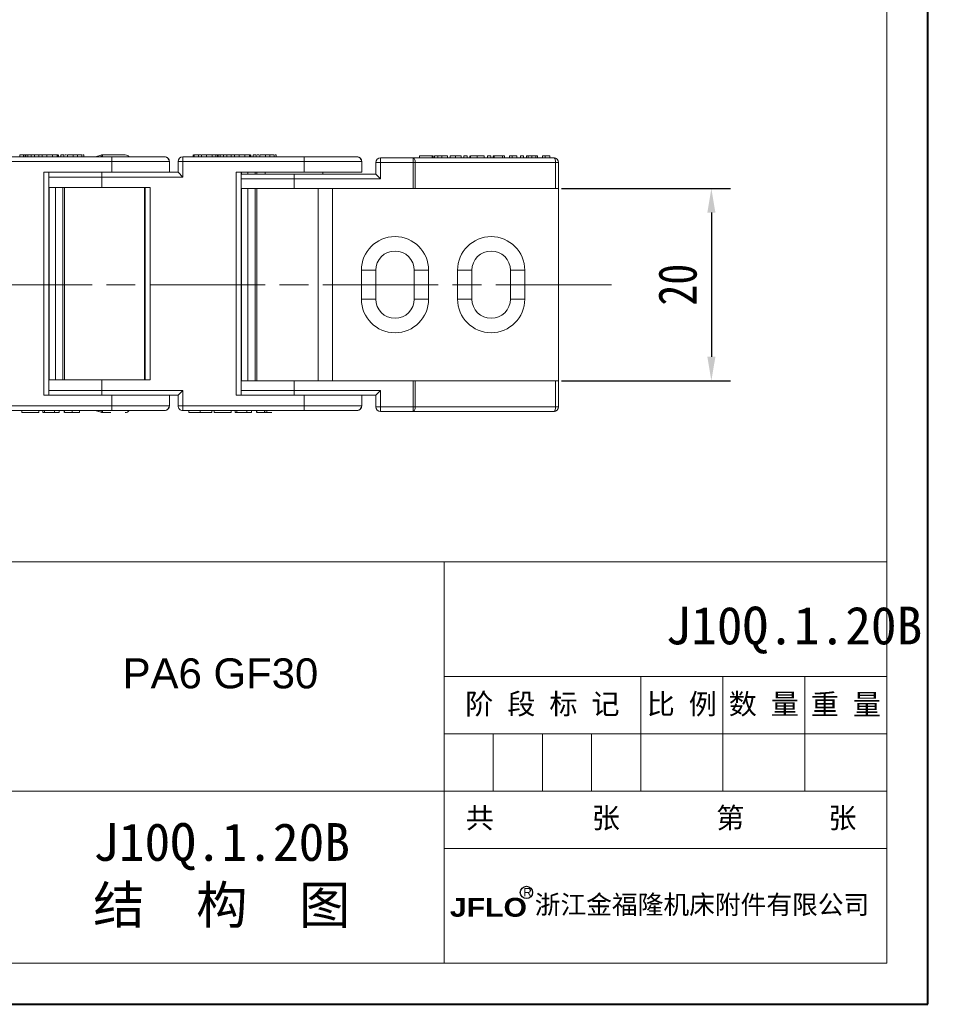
# Model space of a CAD drawing. Header units: millimetres. Extents: x 3188 to 3546, y -304 to -51.
# Tile 11 of 27: x 3451 to 3546, y -304 to -202. Entities that reach past the tile are written whole.
import ezdxf

# ---------------------------------------------------------------- set-up
doc = ezdxf.new("R2010")
doc.units = ezdxf.units.MM
for name, pattern in [('ACAD_ISO08W100', [36, 24, -3, 6, -3]), ('CENTER', [0.6, 0.375, -0.075, 0.075, -0.075]), ('CENTER2', [28.575, 19.05, -3.175, 3.175, -3.175])]:
    doc.linetypes.add(name, pattern=pattern)
for name, color, linetype, lineweight in [('中心线', 1, 'CENTER', 25), ('标注', 1, 'Continuous', 13), ('标注线', 7, 'Continuous', 15)]:
    doc.layers.add(name, color=color, linetype=linetype, lineweight=lineweight)
doc.styles.get("Standard").update_dxf_attribs({"font": '仿宋_GB2312.ttf', "width": 0.8})
doc.styles.add('样式 6', font='仿宋_GB2312.ttf')
doc.dimstyles.new('副本ISO-10', dxfattribs={"dimtxt": 4, "dimasz": 2.5, "dimexe": 2, "dimexo": 0.625, "dimgap": 1.5, "dimtad": 1, "dimdsep": 46, "dimtxsty": 'Standard', "dimcen": 2.5, "dimadec": 0, "dimazin": 0, "dimtfac": 1, "dimtmove": 0, "dimatfit": 3, "dimfxl": 0, "dimarcsym": 0})

# ---------------------------------------------------------------- blocks, each defined once
blk = doc.blocks.new('*D218')
at = {"color": 0, "lineweight": -2}
for p, q in [((3507.62, -219.33), (3525.19, -219.33)), ((3523.19, -221.83), (3523.19, -236.83)), ((3507.62, -239.33), (3525.19, -239.33))]:
    blk.add_line(p, q, dxfattribs=at)
at = {"color": 0, "lineweight": 9}
for points in [[(3522.77, -221.83), (3523.61, -221.83), (3523.19, -219.33)], [(3522.77, -236.83), (3523.61, -236.83), (3523.19, -239.33)]]:
    blk.add_solid(points, dxfattribs=at)
at = {"layer": 'Defpoints', "color": 0, "lineweight": 9}
for p in [(3506.99, -219.33), (3506.99, -239.33), (3523.19, -239.33)]:
    blk.add_point(p, dxfattribs=at)
at = {"color": 0, "lineweight": 9, "insert": (3519.69, -229.33), "char_height": 4, "attachment_point": 5, "rotation": 90}
blk.add_mtext('20', dxfattribs=at)

msp = doc.modelspace()

# ---------------------------------------------------------------- linework, layer by layer
at = {"color": 7, "lineweight": 40}
for p, q in [((3545.7, -304.193), (3545.7, -50.935)), ((3187.559, -304.193), (3545.7, -304.193))]:
    msp.add_line(p, q, dxfattribs=at)
at = {"color": 7, "lineweight": 13}
for p, q in [((3541.437, -299.929), (3541.437, -55.199)), ((3350.415, -258.146), (3541.437, -258.146)), ((3387.947, -299.929), (3541.437, -299.929))]:
    msp.add_line(p, q, dxfattribs=at)
at = {"color": 7, "linetype": 'Continuous', "lineweight": 15}
for p, q in [((3448.23, -216.029), (3460.851, -216.029)), ((3451.27, -216.029), (3451.27, -215.829)), ((3451.673, -216.029), (3451.673, -215.829)), ((3451.849, -216.029), (3451.849, -215.829)), ((3451.915, -215.829), (3451.886, -215.829)), ((3451.915, -215.829), (3451.915, -216.029)), ((3451.917, -215.829), (3451.915, -215.829)), ((3451.917, -216.029), (3451.917, -215.829)), ((3452.129, -215.829), (3451.917, -215.829)), ((3452.129, -216.029), (3452.129, -215.829)), ((3452.462, -215.829), (3452.129, -215.829)), ((3452.462, -215.829), (3452.462, -216.029)), ((3452.463, -215.829), (3452.462, -215.829)), ((3452.463, -216.029), (3452.463, -215.829)), ((3452.806, -215.829), (3452.463, -215.829)), ((3452.824, -216.029), (3452.824, -215.829)), ((3453.257, -216.029), (3453.257, -215.829)), ((3453.257, -215.829), (3453.591, -215.829)), ((3453.591, -216.029), (3453.591, -215.829)), ((3453.595, -215.829), (3453.591, -215.829)), ((3453.595, -215.829), (3453.595, -216.029)), ((3454.068, -215.829), (3453.595, -215.829)), ((3454.105, -216.029), (3454.105, -215.829)), ((3454.682, -215.829), (3454.682, -216.029)), ((3455.158, -216.029), (3455.158, -215.829)), ((3455.284, -216.029), (3455.284, -215.829)), ((3455.312, -215.829), (3455.306, -215.829)), ((3455.312, -215.829), (3455.312, -216.029)), ((3455.313, -215.829), (3455.312, -215.829)), ((3455.313, -216.029), (3455.313, -215.829)), ((3455.539, -216.029), (3455.539, -215.829)), ((3455.873, -215.829), (3455.539, -215.829)), ((3455.873, -215.829), (3455.873, -216.029)), ((3455.873, -216.029), (3455.873, -215.829)), ((3455.873, -215.829), (3455.873, -215.829)), ((3456.232, -215.829), (3456.232, -216.029)), ((3456.232, -215.829), (3456.836, -215.829)), ((3456.836, -216.029), (3456.836, -215.829)), ((3457.268, -216.029), (3457.268, -215.829)), ((3457.72, -216.029), (3457.72, -215.829)), ((3457.943, -216.029), (3457.943, -215.829)), ((3459.716, -215.858), (3459.168, -216.029)), ((3460.851, -216.029), (3460.851, -216.529)), ((3468.23, -216.029), (3468.23, -216.529)), ((3468.23, -216.029), (3480.851, -216.029)), ((3469.32, -216.029), (3469.32, -215.829)), ((3469.339, -215.829), (3469.32, -215.829)), ((3469.414, -216.029), (3469.414, -215.829)), ((3469.847, -216.029), (3469.847, -215.829)), ((3469.847, -215.829), (3470.18, -215.829)), ((3470.18, -216.029), (3470.18, -215.829)), ((3470.185, -215.829), (3470.18, -215.829)), ((3470.185, -215.829), (3470.185, -216.029)), ((3470.695, -216.029), (3470.695, -215.829)), ((3471.27, -216.029), (3471.27, -215.829)), ((3471.673, -216.029), (3471.673, -215.829)), ((3471.849, -216.029), (3471.849, -215.829)), ((3471.915, -215.829), (3471.886, -215.829)), ((3471.915, -215.829), (3471.915, -216.029)), ((3471.917, -215.829), (3471.915, -215.829)), ((3471.917, -216.029), (3471.917, -215.829)), ((3472.129, -215.829), (3471.917, -215.829)), ((3472.129, -216.029), (3472.129, -215.829)), ((3472.462, -215.829), (3472.129, -215.829)), ((3472.462, -215.829), (3472.462, -216.029)), ((3472.463, -215.829), (3472.462, -215.829)), ((3472.463, -216.029), (3472.463, -215.829)), ((3472.806, -215.829), (3472.463, -215.829)), ((3472.824, -216.029), (3472.824, -215.829)), ((3473.257, -216.029), (3473.257, -215.829)), ((3473.257, -215.829), (3473.591, -215.829)), ((3473.591, -216.029), (3473.591, -215.829)), ((3473.595, -215.829), (3473.591, -215.829)), ((3473.595, -215.829), (3473.595, -216.029)), ((3474.068, -215.829), (3473.595, -215.829)), ((3474.105, -216.029), (3474.105, -215.829)), ((3474.682, -215.829), (3474.682, -216.029)), ((3475.158, -216.029), (3475.158, -215.829)), ((3475.284, -216.029), (3475.284, -215.829)), ((3475.312, -215.829), (3475.306, -215.829)), ((3475.312, -215.829), (3475.312, -216.029)), ((3475.313, -215.829), (3475.312, -215.829)), ((3475.313, -216.029), (3475.313, -215.829)), ((3475.539, -216.029), (3475.539, -215.829)), ((3475.873, -215.829), (3475.539, -215.829)), ((3475.873, -215.829), (3475.873, -216.029)), ((3475.873, -216.029), (3475.873, -215.829)), ((3475.873, -215.829), (3475.873, -215.829)), ((3476.232, -215.829), (3476.232, -216.029)), ((3476.232, -215.829), (3476.836, -215.829)), ((3476.836, -216.029), (3476.836, -215.829)), ((3477.268, -216.029), (3477.268, -215.829)), ((3477.72, -216.029), (3477.72, -215.829)), ((3477.943, -216.029), (3477.943, -215.829)), ((3480.851, -216.029), (3480.851, -216.529)), ((3492.825, -216.129), (3492.825, -215.929)), ((3492.851, -215.929), (3492.825, -215.929)), ((3492.851, -216.129), (3492.851, -215.929)), ((3494.159, -215.929), (3492.851, -215.929)), ((3494.159, -216.129), (3494.159, -215.929)), ((3494.261, -215.929), (3494.159, -215.929)), ((3494.261, -216.129), (3494.261, -215.929)), ((3494.389, -216.129), (3494.389, -215.929)), ((3494.748, -216.129), (3494.748, -215.929)), ((3495.173, -216.129), (3495.173, -215.929)), ((3495.173, -215.929), (3495.748, -215.929)), ((3495.748, -216.129), (3495.748, -215.929)), ((3496.03, -216.129), (3496.03, -215.929)), ((3496.581, -216.129), (3496.581, -215.929)), ((3497.159, -216.129), (3497.159, -215.929)), ((3497.184, -216.129), (3497.184, -215.929)), ((3497.8, -215.929), (3497.466, -215.929)), ((3497.466, -216.129), (3497.466, -215.929)), ((3497.8, -216.129), (3497.8, -215.929)), ((3498.082, -216.129), (3498.082, -215.929)), ((3498.159, -216.129), (3498.159, -215.929)), ((3498.854, -216.129), (3498.854, -215.929)), ((3498.854, -215.929), (3499.569, -215.929)), ((3499.569, -216.129), (3499.569, -215.929)), ((3500.261, -215.929), (3499.928, -215.929)), ((3499.928, -216.129), (3499.928, -215.929)), ((3500.261, -216.129), (3500.261, -215.929)), ((3500.518, -216.129), (3500.518, -215.929)), ((3500.594, -216.129), (3500.594, -215.929)), ((3501.466, -215.929), (3500.594, -215.929)), ((3501.466, -216.129), (3501.466, -215.929)), ((3501.671, -215.929), (3501.466, -215.929)), ((3501.671, -216.129), (3501.671, -215.929)), ((3501.697, -215.929), (3501.671, -215.929)), ((3501.697, -216.129), (3501.697, -215.929)), ((3502.21, -215.929), (3502.21, -216.129)), ((3502.21, -215.929), (3502.482, -215.929)), ((3502.482, -216.129), (3502.482, -215.929)), ((3502.979, -216.129), (3502.979, -215.929)), ((3503.338, -216.129), (3503.338, -215.929)), ((3503.671, -215.929), (3503.338, -215.929)), ((3503.671, -216.129), (3503.671, -215.929)), ((3503.953, -216.129), (3503.953, -215.929)), ((3504.127, -216.129), (3504.127, -215.929)), ((3504.53, -216.129), (3504.53, -215.929)), ((3504.933, -215.929), (3504.933, -216.129)), ((3505.107, -216.129), (3505.107, -215.929)), ((3505.62, -215.929), (3505.62, -216.129)), ((3505.62, -215.929), (3505.893, -215.929)), ((3505.893, -216.129), (3505.893, -215.929)), ((3506.389, -216.129), (3506.389, -215.929)), ((3448.23, -216.529), (3460.851, -216.529)), ((3460.851, -216.529), (3460.851, -217.629)), ((3466.829, -216.529), (3460.851, -216.529)), ((3466.829, -217.629), (3466.829, -216.529)), ((3466.829, -216.529), (3466.836, -216.529)), ((3466.836, -216.529), (3466.836, -217.629)), ((3468.23, -216.529), (3467.73, -216.529)), ((3467.73, -216.529), (3467.73, -217.629)), ((3468.23, -218.129), (3468.23, -216.529)), ((3468.23, -216.529), (3480.851, -216.529)), ((3480.851, -216.529), (3480.851, -217.629)), ((3486.829, -216.529), (3480.851, -216.529)), ((3486.829, -217.629), (3486.829, -216.529)), ((3486.829, -216.529), (3486.836, -216.529)), ((3486.836, -216.529), (3486.836, -217.629)), ((3488.294, -216.629), (3488.294, -217.829)), ((3488.794, -216.629), (3488.294, -216.629)), ((3488.794, -216.129), (3492.19, -216.129)), ((3488.794, -216.129), (3488.794, -216.629)), ((3488.794, -218.329), (3488.794, -216.629)), ((3488.794, -216.629), (3492.19, -216.629)), ((3492.19, -216.629), (3492.19, -216.129)), ((3492.19, -216.129), (3506.794, -216.129)), ((3492.19, -216.629), (3492.19, -219.329)), ((3492.389, -216.629), (3492.19, -216.629)), ((3492.389, -219.329), (3492.389, -216.629)), ((3492.389, -216.629), (3506.993, -216.629)), ((3506.993, -216.629), (3506.993, -219.329)), ((3507.294, -216.629), (3506.993, -216.629)), ((3507.294, -219.329), (3507.294, -216.629)), ((3453.792, -217.629), (3460.851, -217.629)), ((3453.792, -217.629), (3453.792, -229.329)), ((3454.292, -229.329), (3454.292, -217.629)), ((3459.794, -218.129), (3454.292, -218.129)), ((3459.794, -218.129), (3459.794, -217.629)), ((3459.794, -219.229), (3459.794, -218.129)), ((3459.794, -218.129), (3468.23, -218.129)), ((3460.851, -217.629), (3463.255, -217.629)), ((3467.73, -217.629), (3463.255, -217.629)), ((3468.23, -218.129), (3467.73, -217.629)), ((3473.792, -217.629), (3480.851, -217.629)), ((3473.792, -217.629), (3473.792, -229.329)), ((3474.292, -229.329), (3474.292, -217.629)), ((3474.337, -217.629), (3474.337, -217.829)), ((3475.108, -217.829), (3474.337, -217.829)), ((3474.994, -217.829), (3474.994, -217.629)), ((3475.742, -217.629), (3475.742, -217.829)), ((3475.915, -217.829), (3475.915, -217.629)), ((3476.794, -217.629), (3476.794, -217.829)), ((3479.794, -217.829), (3479.794, -218.329)), ((3488.294, -217.829), (3479.794, -217.829)), ((3480.851, -217.629), (3486.829, -217.629)), ((3482.794, -217.829), (3482.794, -217.629)), ((3486.829, -217.629), (3486.836, -217.629)), ((3488.294, -217.829), (3488.794, -218.329)), ((3479.794, -218.329), (3474.292, -218.329)), ((3479.794, -219.329), (3479.794, -218.329)), ((3479.794, -218.329), (3488.794, -218.329)), ((3459.794, -219.229), (3454.337, -219.229)), ((3454.337, -219.229), (3454.337, -229.329)), ((3454.994, -229.329), (3454.994, -219.229)), ((3455.742, -219.229), (3455.742, -229.329)), ((3455.915, -229.329), (3455.915, -219.229)), ((3464.832, -219.229), (3459.794, -219.229)), ((3464.238, -219.229), (3464.238, -229.329)), ((3464.332, -219.229), (3464.332, -229.329)), ((3464.832, -229.329), (3464.832, -219.229)), ((3474.337, -219.329), (3479.794, -219.329)), ((3474.337, -219.329), (3474.337, -229.329)), ((3474.994, -229.329), (3474.994, -219.329)), ((3475.742, -219.329), (3475.742, -229.329)), ((3475.915, -229.329), (3475.915, -219.329)), ((3479.794, -219.329), (3492.19, -219.329)), ((3482.294, -219.329), (3482.294, -229.329)), ((3483.794, -229.329), (3483.794, -219.329)), ((3492.19, -219.329), (3492.389, -219.329)), ((3492.389, -219.329), (3506.993, -219.329)), ((3506.993, -219.329), (3507.294, -219.329)), ((3507.294, -229.329), (3507.294, -219.329)), ((3486.794, -227.829), (3486.794, -230.829)), ((3486.794, -227.829), (3488.294, -227.829)), ((3488.294, -230.829), (3488.294, -227.829)), ((3492.294, -227.829), (3492.294, -230.829)), ((3492.294, -227.829), (3493.794, -227.829)), ((3493.794, -230.829), (3493.794, -227.829)), ((3496.794, -227.829), (3496.794, -230.829)), ((3496.794, -227.829), (3498.294, -227.829)), ((3498.294, -230.829), (3498.294, -227.829)), ((3502.294, -227.829), (3502.294, -230.829)), ((3502.294, -227.829), (3503.794, -227.829)), ((3503.794, -230.829), (3503.794, -227.829)), ((3453.792, -229.329), (3453.792, -240.829)), ((3454.292, -240.829), (3454.292, -229.329)), ((3454.337, -229.329), (3454.337, -239.229)), ((3454.994, -239.229), (3454.994, -229.329)), ((3455.742, -229.329), (3455.742, -239.229)), ((3455.915, -239.229), (3455.915, -229.329)), ((3464.238, -229.329), (3464.238, -239.229)), ((3464.332, -229.329), (3464.332, -239.229)), ((3464.832, -239.229), (3464.832, -229.329)), ((3473.792, -229.329), (3473.792, -240.829)), ((3474.292, -240.829), (3474.292, -229.329)), ((3474.337, -229.329), (3474.337, -239.329)), ((3474.994, -239.329), (3474.994, -229.329)), ((3475.742, -229.329), (3475.742, -239.329)), ((3475.915, -239.329), (3475.915, -229.329)), ((3482.294, -229.329), (3482.294, -239.329)), ((3483.794, -239.329), (3483.794, -229.329)), ((3507.294, -239.329), (3507.294, -229.329)), ((3488.294, -230.829), (3486.794, -230.829)), ((3492.294, -230.829), (3493.794, -230.829)), ((3498.294, -230.829), (3496.794, -230.829)), ((3502.294, -230.829), (3503.794, -230.829)), ((3454.337, -239.229), (3459.794, -239.229)), ((3459.794, -240.329), (3459.794, -239.229)), ((3459.794, -239.229), (3464.832, -239.229)), ((3479.794, -239.329), (3474.337, -239.329)), ((3479.794, -240.329), (3479.794, -239.329)), ((3492.19, -239.329), (3479.794, -239.329)), ((3492.19, -239.329), (3492.19, -242.029)), ((3492.389, -239.329), (3492.19, -239.329)), ((3492.389, -242.029), (3492.389, -239.329)), ((3506.993, -239.329), (3492.389, -239.329)), ((3506.993, -239.329), (3506.993, -242.029)), ((3507.294, -239.329), (3506.993, -239.329)), ((3507.294, -242.029), (3507.294, -239.329)), ((3454.292, -240.329), (3459.794, -240.329)), ((3468.23, -240.329), (3459.794, -240.329)), ((3459.794, -240.329), (3459.794, -240.829)), ((3467.73, -240.829), (3468.23, -240.329)), ((3468.23, -241.929), (3468.23, -240.329)), ((3474.292, -240.329), (3479.794, -240.329)), ((3479.794, -240.829), (3479.794, -240.329)), ((3488.794, -240.329), (3479.794, -240.329)), ((3488.294, -240.829), (3488.794, -240.329)), ((3488.794, -242.029), (3488.794, -240.329)), ((3460.851, -240.829), (3453.792, -240.829)), ((3460.851, -240.829), (3460.851, -241.929)), ((3463.255, -240.829), (3460.851, -240.829)), ((3463.255, -240.829), (3467.73, -240.829)), ((3466.829, -241.929), (3466.829, -240.829)), ((3466.836, -240.829), (3466.836, -241.929)), ((3467.73, -240.829), (3467.73, -241.929)), ((3480.851, -240.829), (3473.792, -240.829)), ((3480.851, -240.829), (3480.851, -241.929)), ((3483.261, -240.829), (3480.851, -240.829)), ((3483.261, -240.829), (3488.294, -240.829)), ((3486.829, -241.929), (3486.829, -240.829)), ((3486.836, -240.829), (3486.836, -241.929)), ((3488.294, -240.829), (3488.294, -242.029)), ((3460.851, -241.929), (3448.23, -241.929)), ((3460.851, -242.429), (3448.23, -242.429)), ((3451.497, -242.629), (3451.497, -242.429)), ((3451.497, -242.629), (3453.26, -242.629)), ((3453.26, -242.429), (3453.26, -242.629)), ((3453.26, -242.629), (3453.265, -242.629)), ((3453.265, -242.429), (3453.265, -242.629)), ((3453.681, -242.429), (3453.681, -242.629)), ((3453.681, -242.629), (3453.839, -242.629)), ((3453.839, -242.429), (3453.839, -242.629)), ((3453.839, -242.629), (3454.894, -242.629)), ((3454.894, -242.629), (3454.894, -242.429)), ((3454.894, -242.629), (3455.375, -242.629)), ((3455.375, -242.429), (3455.375, -242.629)), ((3455.375, -242.629), (3455.381, -242.629)), ((3455.381, -242.429), (3455.381, -242.629)), ((3455.89, -242.429), (3455.89, -242.629)), ((3455.943, -242.429), (3455.943, -242.629)), ((3456.718, -242.429), (3456.718, -242.629)), ((3457.492, -242.429), (3457.492, -242.629)), ((3459.128, -242.429), (3459.712, -242.607)), ((3459.179, -242.429), (3459.716, -242.6)), ((3460.851, -242.429), (3460.851, -241.929)), ((3460.851, -241.929), (3466.829, -241.929)), ((3466.836, -241.929), (3466.829, -241.929)), ((3467.73, -241.929), (3468.23, -241.929)), ((3480.851, -241.929), (3468.23, -241.929)), ((3468.23, -241.929), (3468.23, -242.429)), ((3480.851, -242.429), (3468.23, -242.429)), ((3468.871, -242.429), (3468.871, -242.629)), ((3470.051, -242.629), (3470.051, -242.429)), ((3471.243, -242.429), (3471.243, -242.629)), ((3471.497, -242.629), (3471.497, -242.429)), ((3471.497, -242.629), (3473.26, -242.629)), ((3473.26, -242.429), (3473.26, -242.629)), ((3473.26, -242.629), (3473.265, -242.629)), ((3473.265, -242.429), (3473.265, -242.629)), ((3473.681, -242.429), (3473.681, -242.629)), ((3473.681, -242.629), (3473.839, -242.629)), ((3473.839, -242.429), (3473.839, -242.629)), ((3473.839, -242.629), (3474.894, -242.629)), ((3474.894, -242.629), (3474.894, -242.429)), ((3474.894, -242.629), (3475.375, -242.629)), ((3475.375, -242.429), (3475.375, -242.629)), ((3475.375, -242.629), (3475.381, -242.629)), ((3475.381, -242.429), (3475.381, -242.629)), ((3475.89, -242.429), (3475.89, -242.629)), ((3475.943, -242.429), (3475.943, -242.629)), ((3476.718, -242.429), (3476.718, -242.629)), ((3480.851, -242.429), (3480.851, -241.929)), ((3480.851, -241.929), (3486.829, -241.929)), ((3486.836, -241.929), (3486.829, -241.929)), ((3488.294, -242.029), (3488.794, -242.029)), ((3492.19, -242.029), (3488.794, -242.029)), ((3488.794, -242.029), (3488.794, -242.529)), ((3488.794, -242.529), (3492.19, -242.529)), ((3492.19, -242.029), (3492.389, -242.029)), ((3492.19, -242.529), (3492.19, -242.029)), ((3492.19, -242.529), (3506.794, -242.529)), ((3506.993, -242.029), (3492.389, -242.029)), ((3506.993, -242.029), (3507.294, -242.029))]:
    msp.add_line(p, q, dxfattribs=at)
at = {"color": 7, "lineweight": 15}
for p, q in [((3495.39, -299.929), (3495.39, -258.146)), ((3495.39, -270.084), (3541.437, -270.084)), ((3515.855, -282.022), (3515.855, -270.084)), ((3524.382, -282.022), (3524.382, -270.084)), ((3532.91, -282.022), (3532.91, -270.084)), ((3495.39, -276.053), (3541.437, -276.053)), ((3500.506, -282.022), (3500.506, -276.053)), ((3505.623, -282.022), (3505.623, -276.053)), ((3510.739, -282.022), (3510.739, -276.053)), ((3387.947, -282.022), (3489.421, -282.022)), ((3489.421, -282.022), (3541.437, -282.022)), ((3495.39, -287.991), (3541.437, -287.991))]:
    msp.add_line(p, q, dxfattribs=at)
at = {"color": 7, "linetype": 'Continuous', "lineweight": 15, "flags": 128}
for points in [[(3492.19, -216.129), (3492.229, -216.139), (3492.266, -216.167), (3492.301, -216.213), (3492.331, -216.275), (3492.356, -216.351), (3492.374, -216.438), (3492.385, -216.531), (3492.389, -216.629)], [(3506.993, -216.629), (3506.989, -216.531), (3506.978, -216.438), (3506.959, -216.351), (3506.935, -216.275), (3506.904, -216.213), (3506.87, -216.167), (3506.833, -216.139), (3506.794, -216.129)], [(3492.389, -242.029), (3492.385, -242.127), (3492.374, -242.22), (3492.356, -242.307), (3492.331, -242.383), (3492.301, -242.445), (3492.266, -242.491), (3492.229, -242.519), (3492.19, -242.529)], [(3506.794, -242.529), (3506.833, -242.519), (3506.87, -242.491), (3506.904, -242.445), (3506.935, -242.383), (3506.959, -242.307), (3506.978, -242.22), (3506.989, -242.127), (3506.993, -242.029)]]:
    msp.add_lwpolyline(points, dxfattribs=at)
at = {"color": 7, "linetype": 'Continuous', "lineweight": 15}
for centre, radius, start, end in [((3459.857, -216.329), 0.5, 90, 106.97918), ((3458.3, -216.01), 1.568, 359.30016, 6.62322), ((3462.244, -216.329), 0.5, 37.71782, 90), ((3466.329, -216.529), 0.5, 359.99993, 89.99993), ((3468.23, -216.529), 0.5, 90.00007, 180.00007), ((3486.329, -216.529), 0.5, 359.99993, 89.99993), ((3488.794, -216.629), 0.5, 90, 180), ((3506.794, -216.629), 0.5, 0, 90), ((3490.294, -227.829), 3.5, 0, 180), ((3500.294, -227.829), 3.5, 0, 180), ((3490.294, -227.829), 2, 0, 180), ((3500.294, -227.829), 2, 0, 180), ((3490.294, -230.829), 3.5, 180, 0), ((3490.294, -230.829), 2, 180, 0), ((3500.294, -230.829), 3.5, 180, 0), ((3500.294, -230.829), 2, 180, 0), ((3459.857, -242.129), 0.5, 253.01303, 270), ((3458.53, -242.46), 1.338, 352.74605, 1.33057), ((3462.244, -242.129), 0.5, 270, 322.46944), ((3466.329, -241.929), 0.5, 270.00007, 0.00007), ((3468.23, -241.929), 0.5, 179.99993, 269.99993), ((3476.994, -242.329), 0.2, 210, 270), ((3486.329, -241.929), 0.5, 270.00007, 0.00007), ((3488.794, -242.029), 0.5, 180, 270), ((3506.794, -242.029), 0.5, 270, 0)]:
    msp.add_arc(centre, radius, start, end, dxfattribs=at)
for points, knots in [([(3451.673, -215.829), (3451.629, -215.829), (3451.546, -215.829), (3451.392, -215.829), (3451.302, -215.829), (3451.27, -215.829)], [0, 0, 0, 0, 0.4199423, 0.7932535, 1, 1, 1, 1]), ([(3451.849, -215.829), (3451.845, -215.829), (3451.837, -215.829), (3451.78, -215.829), (3451.709, -215.829), (3451.673, -215.829)], [0, 0, 0, 0, 0.4780772, 0.7337156, 1, 1, 1, 1]), ([(3452.824, -215.829), (3452.884, -215.829), (3452.996, -215.829), (3453.142, -215.829), (3453.221, -215.829), (3453.26, -215.829)], [0, 0, 0, 0, 0.3661653, 0.6795838, 1, 1, 1, 1]), ([(3454.682, -215.829), (3454.614, -215.829), (3454.49, -215.829), (3454.332, -215.829), (3454.215, -215.829), (3454.134, -215.829), (3454.115, -215.829), (3454.105, -215.829)], [0, 0, 0, 0, 0.2199028, 0.4014828, 0.5824839, 0.7909294, 1, 1, 1, 1]), ([(3455.158, -215.829), (3455.116, -215.829), (3455.037, -215.829), (3454.865, -215.829), (3454.744, -215.829), (3454.682, -215.829)], [0, 0, 0, 0, 0.3583231, 0.6693162, 1, 1, 1, 1]), ([(3455.284, -215.829), (3455.282, -215.829), (3455.277, -215.829), (3455.239, -215.829), (3455.188, -215.829), (3455.158, -215.829)], [0, 0, 0, 0, 0.32932438, 0.59468583, 1, 1, 1, 1]), ([(3456.151, -215.829), (3456.095, -215.829), (3456.018, -215.829), (3455.968, -215.829), (3455.954, -215.829)], [0, 0, 0, 0, 0.7237441, 1, 1, 1, 1]), ([(3456.836, -215.829), (3456.908, -215.829), (3457.016, -215.829), (3457.16, -215.829), (3457.232, -215.829), (3457.268, -215.829)], [0, 0, 0, 0, 0.4997657, 0.7497691, 1, 1, 1, 1]), ([(3457.268, -215.829), (3457.336, -215.829), (3457.464, -215.829), (3457.61, -215.829), (3457.7, -215.829), (3457.713, -215.829), (3457.72, -215.829)], [0, 0, 0, 0, 0.2564275, 0.4874347, 0.7434397, 1, 1, 1, 1]), ([(3457.943, -215.829), (3457.943, -215.829), (3457.941, -215.829), (3457.866, -215.829), (3457.846, -215.829)], [0, 0, 0, 0, 0.7367053, 1, 1, 1, 1]), ([(3459.776, -216.029), (3459.771, -216.015), (3459.758, -215.974), (3459.742, -215.926), (3459.72, -215.865), (3459.715, -215.857), (3459.712, -215.851)], [0, 0, 0, 0, 0.1146428, 0.3494662, 0.5749192, 1, 1, 1, 1]), ([(3462.244, -215.829), (3462.212, -215.829), (3462.161, -215.829), (3461.865, -215.829), (3461.559, -215.829), (3461.181, -215.829), (3460.625, -215.829), (3460.16, -215.829), (3459.857, -215.829)], [0, 0, 0, 0, 0.2398292, 0.3699835, 0.4999999, 0.6301543, 0.7601708, 1, 1, 1, 1]), ([(3469.414, -215.829), (3469.474, -215.829), (3469.586, -215.829), (3469.732, -215.829), (3469.81, -215.829), (3469.85, -215.829)], [0, 0, 0, 0, 0.3661653, 0.6795838, 1, 1, 1, 1]), ([(3470.868, -215.829), (3470.841, -215.829), (3470.78, -215.829), (3470.609, -215.829), (3470.413, -215.829), (3470.282, -215.829), (3470.229, -215.829)], [0, 0, 0, 0, 0.2407578, 0.5327501, 0.8095311, 1, 1, 1, 1]), ([(3471.27, -215.829), (3471.202, -215.829), (3471.071, -215.829), (3470.917, -215.829), (3470.791, -215.829), (3470.706, -215.829), (3470.699, -215.829), (3470.695, -215.829)], [0, 0, 0, 0, 0.1547116, 0.2955468, 0.4207614, 0.6305136, 1, 1, 1, 1]), ([(3471.673, -215.829), (3471.629, -215.829), (3471.546, -215.829), (3471.392, -215.829), (3471.302, -215.829), (3471.27, -215.829)], [0, 0, 0, 0, 0.4199423, 0.7932535, 1, 1, 1, 1]), ([(3471.849, -215.829), (3471.845, -215.829), (3471.837, -215.829), (3471.78, -215.829), (3471.709, -215.829), (3471.673, -215.829)], [0, 0, 0, 0, 0.4780772, 0.7337156, 1, 1, 1, 1]), ([(3472.824, -215.829), (3472.884, -215.829), (3472.996, -215.829), (3473.142, -215.829), (3473.221, -215.829), (3473.26, -215.829)], [0, 0, 0, 0, 0.3661653, 0.6795838, 1, 1, 1, 1]), ([(3474.682, -215.829), (3474.614, -215.829), (3474.49, -215.829), (3474.332, -215.829), (3474.215, -215.829), (3474.134, -215.829), (3474.115, -215.829), (3474.105, -215.829)], [0, 0, 0, 0, 0.2199028, 0.4014828, 0.5824839, 0.7909294, 1, 1, 1, 1]), ([(3475.158, -215.829), (3475.116, -215.829), (3475.037, -215.829), (3474.865, -215.829), (3474.744, -215.829), (3474.682, -215.829)], [0, 0, 0, 0, 0.3583231, 0.6693162, 1, 1, 1, 1]), ([(3475.284, -215.829), (3475.282, -215.829), (3475.277, -215.829), (3475.239, -215.829), (3475.188, -215.829), (3475.158, -215.829)], [0, 0, 0, 0, 0.32932438, 0.59468583, 1, 1, 1, 1]), ([(3476.151, -215.829), (3476.095, -215.829), (3476.018, -215.829), (3475.968, -215.829), (3475.954, -215.829)], [0, 0, 0, 0, 0.7237441, 1, 1, 1, 1]), ([(3476.836, -215.829), (3476.908, -215.829), (3477.016, -215.829), (3477.16, -215.829), (3477.232, -215.829), (3477.268, -215.829)], [0, 0, 0, 0, 0.4997657, 0.7497691, 1, 1, 1, 1]), ([(3477.268, -215.829), (3477.336, -215.829), (3477.464, -215.829), (3477.61, -215.829), (3477.7, -215.829), (3477.713, -215.829), (3477.72, -215.829)], [0, 0, 0, 0, 0.2564275, 0.4874347, 0.7434397, 1, 1, 1, 1]), ([(3477.943, -215.829), (3477.943, -215.829), (3477.941, -215.829), (3477.866, -215.829), (3477.846, -215.829)], [0, 0, 0, 0, 0.7367053, 1, 1, 1, 1]), ([(3494.389, -215.929), (3494.395, -215.929), (3494.404, -215.929), (3494.509, -215.929), (3494.627, -215.929), (3494.717, -215.929), (3494.748, -215.929)], [0, 0, 0, 0, 0.3571071, 0.6116197, 0.8668315, 1, 1, 1, 1]), ([(3494.748, -215.929), (3494.799, -215.929), (3494.895, -215.929), (3495.037, -215.929), (3495.128, -215.929), (3495.173, -215.929)], [0, 0, 0, 0, 0.3639273, 0.6817261, 1, 1, 1, 1]), ([(3496.581, -215.929), (3496.514, -215.929), (3496.392, -215.929), (3496.233, -215.929), (3496.118, -215.929), (3496.042, -215.929), (3496.034, -215.929), (3496.03, -215.929)], [0, 0, 0, 0, 0.232149, 0.4170626, 0.6015873, 0.8037978, 1, 1, 1, 1]), ([(3497.159, -215.929), (3497.146, -215.929), (3497.125, -215.929), (3497.026, -215.929), (3496.893, -215.929), (3496.739, -215.929), (3496.633, -215.929), (3496.581, -215.929)], [0, 0, 0, 0, 0.29310684, 0.47559665, 0.65936022, 0.83438884, 1, 1, 1, 1]), ([(3498.159, -215.929), (3498.166, -215.929), (3498.18, -215.929), (3498.289, -215.929), (3498.43, -215.929), (3498.625, -215.929), (3498.765, -215.929), (3498.854, -215.929)], [0, 0, 0, 0, 0.2066327, 0.3972222, 0.5731313, 0.7261213, 1, 1, 1, 1]), ([(3500.555, -215.929), (3500.546, -215.929), (3500.518, -215.929), (3500.518, -215.929), (3500.518, -215.929)], [0, 0, 0, 0, 0.3349376, 1, 1, 1, 1]), ([(3502.482, -215.929), (3502.517, -215.929), (3502.599, -215.929), (3502.795, -215.929), (3502.938, -215.929), (3502.979, -215.929)], [0, 0, 0, 0, 0.3491802, 0.8133715, 1, 1, 1, 1]), ([(3504.127, -215.929), (3504.083, -215.929), (3503.997, -215.929), (3503.961, -215.929), (3503.956, -215.929), (3503.953, -215.929)], [0, 0, 0, 0, 0.3470586, 0.6704443, 1, 1, 1, 1]), ([(3504.53, -215.929), (3504.462, -215.929), (3504.343, -215.929), (3504.207, -215.929), (3504.151, -215.929), (3504.127, -215.929)], [0, 0, 0, 0, 0.4309059, 0.7540295, 1, 1, 1, 1]), ([(3504.933, -215.929), (3504.889, -215.929), (3504.806, -215.929), (3504.653, -215.929), (3504.563, -215.929), (3504.53, -215.929)], [0, 0, 0, 0, 0.4199423, 0.7932535, 1, 1, 1, 1]), ([(3505.107, -215.929), (3505.103, -215.929), (3505.096, -215.929), (3505.039, -215.929), (3504.969, -215.929), (3504.933, -215.929)], [0, 0, 0, 0, 0.4794403, 0.73440961, 1, 1, 1, 1]), ([(3505.893, -215.929), (3505.928, -215.929), (3506.009, -215.929), (3506.205, -215.929), (3506.348, -215.929), (3506.389, -215.929)], [0, 0, 0, 0, 0.3491802, 0.8133715, 1, 1, 1, 1]), ([(3479.794, -217.829), (3479.37, -217.829), (3478.514, -217.829), (3477.272, -217.829), (3476.104, -217.829), (3475.438, -217.829), (3475.108, -217.829)], [0, 0, 0, 0, 0.2478867, 0.5, 0.7521133, 1, 1, 1, 1]), ([(3455.943, -242.629), (3455.97, -242.629), (3456.03, -242.629), (3456.2, -242.629), (3456.44, -242.629), (3456.618, -242.629), (3456.718, -242.629)], [0, 0, 0, 0, 0.206451, 0.4568357, 0.6941768, 1, 1, 1, 1]), ([(3456.718, -242.629), (3456.823, -242.629), (3457.002, -242.629), (3457.228, -242.629), (3457.385, -242.629), (3457.477, -242.629), (3457.487, -242.629), (3457.492, -242.629)], [0, 0, 0, 0, 0.2421939, 0.4108319, 0.5800733, 0.7765369, 1, 1, 1, 1]), ([(3459.712, -242.607), (3459.715, -242.601), (3459.72, -242.593), (3459.742, -242.532), (3459.758, -242.484), (3459.771, -242.443), (3459.776, -242.429)], [0, 0, 0, 0, 0.4251732, 0.6505859, 0.8853583, 1, 1, 1, 1]), ([(3459.857, -242.629), (3460.174, -242.629), (3460.493, -242.629), (3460.744, -242.629), (3460.746, -242.629)], [0, 0, 0, 0, 0.9908646, 1, 1, 1, 1]), ([(3468.871, -242.629), (3468.878, -242.629), (3468.89, -242.629), (3469.043, -242.629), (3469.316, -242.629), (3469.672, -242.629), (3469.92, -242.629), (3470.051, -242.629)], [0, 0, 0, 0, 0.2045933, 0.4110543, 0.622248, 0.8009992, 1, 1, 1, 1]), ([(3470.051, -242.629), (3470.186, -242.629), (3470.457, -242.629), (3470.815, -242.629), (3471.066, -242.629), (3471.22, -242.629), (3471.235, -242.629), (3471.243, -242.629)], [0, 0, 0, 0, 0.2054331, 0.4132257, 0.595657, 0.7762325, 1, 1, 1, 1]), ([(3475.943, -242.629), (3475.97, -242.629), (3476.03, -242.629), (3476.2, -242.629), (3476.44, -242.629), (3476.618, -242.629), (3476.718, -242.629)], [0, 0, 0, 0, 0.206451, 0.4568357, 0.6941768, 1, 1, 1, 1]), ([(3476.718, -242.629), (3476.823, -242.629), (3477.002, -242.629), (3477.228, -242.629), (3477.385, -242.629), (3477.477, -242.629), (3477.487, -242.629), (3477.492, -242.629)], [0, 0, 0, 0, 0.2421939, 0.4108319, 0.5800733, 0.7765369, 1, 1, 1, 1])]:
    msp.add_open_spline(points, degree=3, knots=knots, dxfattribs=at)
for points in [[(3460.851, -216.029), (3461.567, -216.029), (3463, -216.029), (3464.809, -216.029), (3466.077, -216.029), (3466.245, -216.029), (3466.329, -216.029)], [(3466.336, -216.029), (3466.402, -216.036), (3466.533, -216.052), (3466.698, -216.167), (3466.813, -216.332), (3466.829, -216.463), (3466.836, -216.529)], [(3480.851, -216.029), (3481.567, -216.029), (3483, -216.029), (3484.809, -216.029), (3486.077, -216.029), (3486.245, -216.029), (3486.329, -216.029)], [(3486.336, -216.029), (3486.402, -216.036), (3486.533, -216.052), (3486.698, -216.167), (3486.813, -216.332), (3486.829, -216.463), (3486.836, -216.529)], [(3466.329, -242.429), (3466.245, -242.429), (3466.077, -242.429), (3464.809, -242.429), (3463, -242.429), (3461.567, -242.429), (3460.851, -242.429)], [(3466.336, -242.429), (3466.402, -242.421), (3466.533, -242.406), (3466.698, -242.291), (3466.813, -242.126), (3466.829, -241.994), (3466.836, -241.929)], [(3486.329, -242.429), (3486.245, -242.429), (3486.077, -242.429), (3484.809, -242.429), (3483, -242.429), (3481.567, -242.429), (3480.851, -242.429)], [(3486.336, -242.429), (3486.402, -242.421), (3486.533, -242.406), (3486.698, -242.291), (3486.813, -242.126), (3486.829, -241.994), (3486.836, -241.929)]]:
    msp.add_open_spline(points, degree=3, dxfattribs=at)
at = {"layer": '中心线', "linetype": 'ACAD_ISO08W100', "lineweight": 13, "ltscale": 0.5}
msp.add_line((3512.79, -229.329), (3273.069, -229.329), dxfattribs=at)
at = {"layer": '标注', "color": 7, "lineweight": 30}
msp.add_circle((3503.96, -292.557), 0.642, dxfattribs=at)

# ---------------------------------------------------------------- texts
at = {"color": 7, "insert": (3518.42, -262.824), "char_height": 3.9248, "attachment_point": 1, "style": '样式 6'}
msp.add_mtext('J10Q.1.20B', dxfattribs=at)
at = {"attachment_point": 1, "style": '样式 6'}
for s, insert, char_height in [('{\\fArial|b0|i0|c0|p32;PA6 GF30\\f楷体_GB2312|b0|i0|c134|p49;  }', (3461.974, -268.205), 3.11882), ('{\\C7;J10Q.1.20B\\P}结  构  图', (3458.914, -285.343), 3.92482)]:
    msp.add_mtext(s, dxfattribs=dict(at, insert=insert, char_height=char_height))
at = {"color": 7, "linetype": 'CENTER2', "lineweight": 18, "char_height": 2.14081, "width": 23.12701, "attachment_point": 1, "style": '样式 6'}
for s, insert in [('{\\fSimSun|b0|i0|c134|p2;  共       张}', (3494.739, -283.729)), ('{\\fSimSun|b0|i0|c134|p2;  第      张}', (3520.785, -283.729))]:
    msp.add_mtext(s, dxfattribs=dict(at, insert=insert))
at = {"layer": '标注', "color": 7, "lineweight": 9, "attachment_point": 1, "style": '样式 6'}
for s, insert, char_height, width in [('{\\fArial|b0|i0|c0|p32;R}', (3503.632, -292.094), 0.87889, 0.62715), ('{\\fSimHei|b0|i0|c134|p2;浙江金福隆机床附件有限公司}', (3504.825, -292.841), 1.96181, 36.9556), ('{\\fArial Black|b0|i0|c0|p34;JFLO}', (3496.001, -293.119), 1.96181, 19.26526)]:
    msp.add_mtext(s, dxfattribs=dict(at, insert=insert, char_height=char_height, width=width))
at = {"layer": '标注线', "color": 7, "lineweight": 18, "char_height": 2.1408, "attachment_point": 5, "style": '样式 6'}
for s, insert, width in [('阶 段 标 记', (3505.623, -273.069), 20.46525), ('比 例', (3520.119, -273.069), 8.52719), ('数 量', (3528.646, -273.069), 8.52719), ('重 量', (3537.173, -273.069), 8.52719)]:
    msp.add_mtext(s, dxfattribs=dict(at, insert=insert, width=width))

# ---------------------------------------------------------------- dimensions: what is measured, and where the dimension line sits
at = {"color": 5, "lineweight": 9}
dim = msp.add_linear_dim(base=(3523.191, -239.329), p1=(3506.993, -219.329), p2=(3506.993, -239.329), angle=90, dimstyle='副本ISO-10', dxfattribs=at)
dim.commit()
dim.dimension.update_dxf_attribs({"geometry": '*D218', "text_midpoint": (3519.691, -229.329)})

doc.saveas('drawing.dxf')
